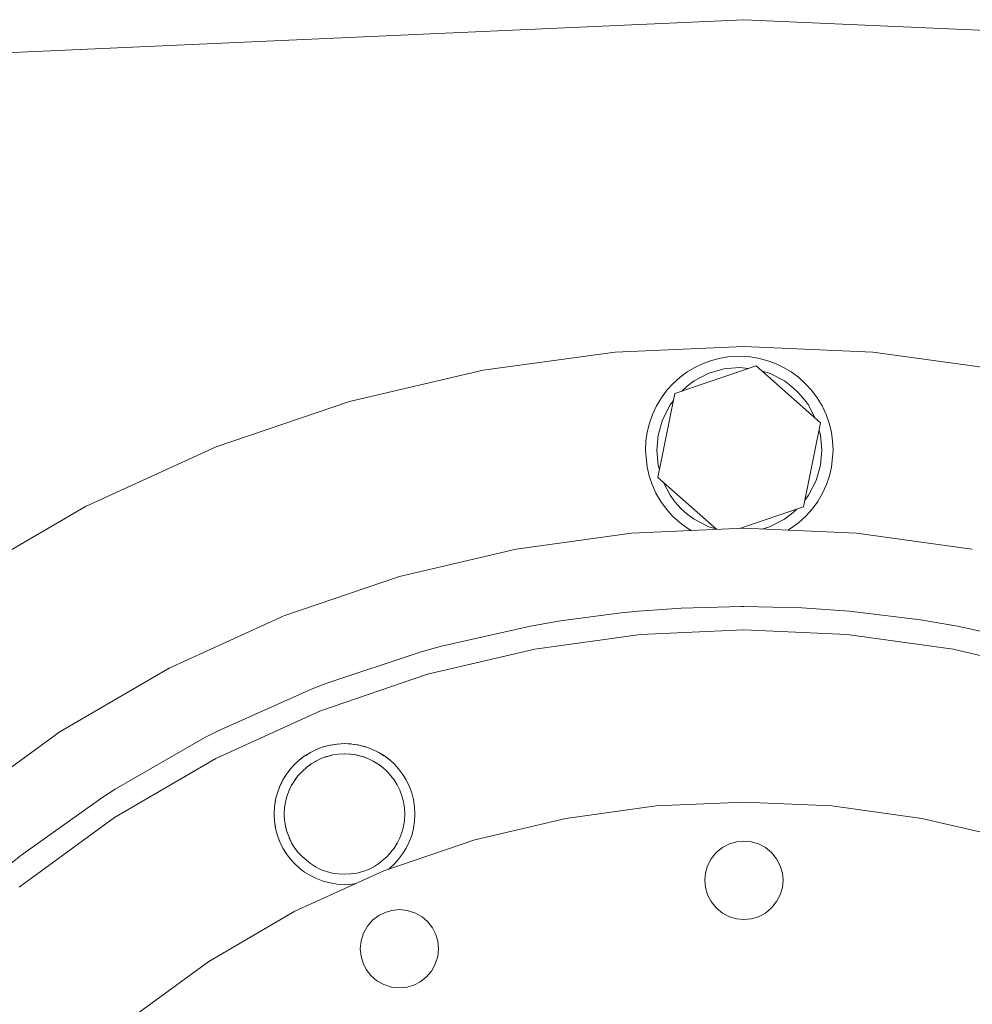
# Model space of a CAD drawing. Header units: millimetres. Extents: x -530 to 575, y -491 to 509.
# Tile 7 of 12: x -93 to 29, y -167 to -41. Entities that reach past the tile are written whole.
import ezdxf

# ---------------------------------------------------------------- set-up
doc = ezdxf.new("R2010")
doc.units = ezdxf.units.MM
doc.header["$MEASUREMENT"] = 0
doc.layers.add('MATERIAL 1', color=251, linetype='Continuous', true_color=0x505050)
doc.layers.add('MATERIAL 2', color=5, linetype='Continuous', true_color=0x0000ff)

msp = doc.modelspace()

# ---------------------------------------------------------------- linework, layer by layer
at = {"layer": 'MATERIAL 1', "color": 251, "linetype": 'Continuous', "lineweight": 0, "true_color": 0x505050}
for p, q in [((0, -41.14), (-119.06, -46.5)), ((119.06, -46.5), (0, -41.14))]:
    msp.add_line(p, q, dxfattribs=at)
at = {"layer": 'MATERIAL 2', "color": 5, "linetype": 'Continuous', "lineweight": 0, "true_color": 0x0000ff}
for p, q in [((-16.47, -83.63), (0, -82.89)), ((0, -82.89), (16.47, -83.63)), ((-33.34, -85.95), (-16.47, -83.63)), ((-1.8, -84.21), (-2.99, -84.39)), ((-0.6, -84.15), (-1.8, -84.21)), ((0.6, -84.21), (-0.6, -84.15)), ((1.79, -84.39), (0.6, -84.21)), ((16.47, -83.63), (33.34, -85.95)), ((-8.83, -88.9), (1.57, -85.4)), ((-6.27, -85.58), (-7.24, -86.16)), ((-5.23, -85.09), (-6.27, -85.58)), ((-4.13, -84.69), (-5.23, -85.09)), ((-2.99, -84.39), (-4.13, -84.69)), ((1.57, -85.4), (9.8, -92.65)), ((2.94, -84.69), (1.79, -84.39)), ((4.04, -85.09), (2.94, -84.69)), ((5.07, -85.58), (4.04, -85.09)), ((6.04, -86.16), (5.07, -85.58)), ((-50.42, -89.96), (-33.34, -85.95)), ((-7.24, -86.16), (-8.17, -86.84)), ((-4.48, -86.34), (-6.37, -87.32)), ((-2.52, -85.78), (-4.48, -86.34)), ((-0.6, -85.6), (-2.52, -85.78)), ((0.62, -85.71), (-0.6, -85.6)), ((3.28, -86.34), (2.33, -86.07)), ((5.17, -87.32), (3.28, -86.34)), ((6.97, -86.84), (6.04, -86.16)), ((-9.04, -87.63), (-9.85, -88.51)), ((-8.17, -86.84), (-9.04, -87.63)), ((-7.25, -87.96), (-7.96, -88.61)), ((-6.37, -87.32), (-7.25, -87.96)), ((6.05, -87.96), (5.17, -87.32)), ((6.86, -88.69), (6.05, -87.96)), ((7.84, -87.63), (6.97, -86.84)), ((8.65, -88.51), (7.84, -87.63)), ((-10.99, -99.65), (-8.83, -88.9)), ((-9.85, -88.51), (-10.56, -89.47)), ((7.59, -89.5), (6.86, -88.69)), ((9.37, -89.47), (8.65, -88.51)), ((-67.45, -95.75), (-50.42, -89.96)), ((-11.18, -90.5), (-11.7, -91.59)), ((-10.56, -89.47), (-11.18, -90.5)), ((-9.43, -90.38), (-10.41, -92.27)), ((-9.01, -89.81), (-9.43, -90.38)), ((8.23, -90.38), (7.59, -89.5)), ((9.08, -92.01), (8.23, -90.38)), ((9.98, -90.5), (9.37, -89.47)), ((10.5, -91.59), (9.98, -90.5)), ((-11.7, -91.59), (-12.09, -92.72)), ((10.9, -92.72), (10.5, -91.59)), ((-12.09, -92.72), (-12.38, -93.86)), ((-10.41, -92.27), (-10.97, -94.23)), ((9.8, -92.65), (7.63, -103.4)), ((11.18, -93.86), (10.9, -92.72)), ((-12.38, -93.86), (-12.54, -95.01)), ((-10.97, -94.23), (-11.15, -96.15)), ((9.77, -94.23), (9.6, -93.63)), ((9.95, -96.15), (9.77, -94.23)), ((11.34, -95.01), (11.18, -93.86)), ((-12.54, -95.01), (-12.6, -96.15)), ((11.4, -96.15), (11.34, -95.01)), ((-84.17, -103.36), (-67.45, -95.75)), ((-12.6, -96.15), (-12.39, -98.33)), ((-11.15, -96.15), (-10.97, -98.07)), ((9.77, -98.07), (9.95, -96.15)), ((11.2, -98.33), (11.4, -96.15)), ((-10.97, -98.07), (-10.8, -98.67)), ((9.21, -100.03), (9.77, -98.07)), ((-12.39, -98.33), (-12.13, -99.45)), ((10.93, -99.45), (11.2, -98.33)), ((-12.13, -99.45), (-11.75, -100.57)), ((-11.75, -100.57), (-11.26, -101.66)), ((-3.46, -106.29), (-10.99, -99.65)), ((-10.28, -100.29), (-9.43, -101.92)), ((8.23, -101.92), (9.21, -100.03)), ((10.06, -101.66), (10.55, -100.57)), ((10.55, -100.57), (10.93, -99.45)), ((-11.26, -101.66), (-10.64, -102.71)), ((-9.43, -101.92), (-8.79, -102.8)), ((7.81, -102.49), (8.23, -101.92)), ((9.44, -102.71), (10.06, -101.66)), ((-10.64, -102.71), (-9.91, -103.71)), ((-8.79, -102.8), (-8.06, -103.61)), ((8.71, -103.71), (9.44, -102.71)), ((-100.28, -112.76), (-84.17, -103.36)), ((-9.91, -103.71), (-9.08, -104.63)), ((-8.06, -103.61), (-7.25, -104.34)), ((-7.25, -104.34), (-6.37, -104.98)), ((7.63, -103.4), (-0.57, -106.16)), ((5.17, -104.98), (6.05, -104.34)), ((6.05, -104.34), (6.76, -103.69)), ((7.88, -104.63), (8.71, -103.71)), ((-9.08, -104.63), (-8.16, -105.46)), ((-8.16, -105.46), (-7.16, -106.19)), ((-6.37, -104.98), (-4.48, -105.96)), ((3.28, -105.96), (5.17, -104.98)), ((5.97, -106.19), (6.96, -105.46)), ((6.96, -105.46), (7.88, -104.63)), ((-29.1, -108.81), (-14.38, -106.79)), ((0, -106.14), (-14.38, -106.79)), ((-7.16, -106.19), (-6.73, -106.44)), ((-4.48, -105.96), (-3.53, -106.23)), ((0, -106.14), (14.38, -106.79)), ((0, -106.14), (0, -106.14)), ((0, -106.14), (0, -106.14)), ((0, -106.14), (0, -106.14)), ((2.29, -106.24), (3.28, -105.96)), ((5.62, -106.39), (5.97, -106.19)), ((14.38, -106.79), (29.11, -108.81)), ((-44.02, -112.31), (-29.11, -108.81)), ((-29.11, -108.81), (-29.1, -108.81)), ((29.11, -108.81), (29.17, -108.82)), ((-58.81, -117.35), (-44.03, -112.31)), ((-44.03, -112.31), (-44.02, -112.31)), ((-23.47, -117.99), (-15.7, -116.96)), ((-15.7, -116.96), (-13.48, -116.75)), ((-15.7, -116.96), (-15.7, -116.96)), ((-8.04, -116.35), (-13.48, -116.75)), ((-8.04, -116.35), (-0.32, -116.14)), ((-8.04, -116.35), (-8.04, -116.35)), ((-8.04, -116.35), (-8.04, -116.35)), ((-0.32, -116.14), (0, -116.14)), ((7.39, -116.32), (0, -116.14)), ((0, -116.14), (0, -116.14)), ((7.39, -116.32), (7.39, -116.32)), ((7.39, -116.32), (7.39, -116.32)), ((7.39, -116.32), (7.39, -116.32)), ((7.39, -116.32), (13.48, -116.75)), ((22.58, -117.85), (13.48, -116.75)), ((-73.49, -124.01), (-58.9, -117.37)), ((-58.9, -117.37), (-58.88, -117.37)), ((-23.47, -117.99), (-27.29, -118.64)), ((-23.47, -117.99), (-23.47, -117.99)), ((-23.47, -117.99), (-23.47, -117.99)), ((22.58, -117.85), (22.58, -117.85)), ((22.58, -117.85), (22.58, -117.85)), ((22.58, -117.85), (22.58, -117.85)), ((22.58, -117.85), (22.58, -117.85)), ((22.58, -117.85), (27.29, -118.64)), ((-38.64, -121.2), (-27.29, -118.64)), ((0, -119.14), (-13.21, -119.73)), ((13.21, -119.73), (0, -119.14)), ((37.31, -120.85), (27.29, -118.64)), ((-13.21, -119.73), (-26.75, -121.59)), ((26.75, -121.59), (13.21, -119.73)), ((-53.33, -125.94), (-41.27, -121.93)), ((-38.64, -121.2), (-41.27, -121.93)), ((-26.75, -121.59), (-40.45, -124.81)), ((-38.64, -121.2), (-38.64, -121.2)), ((-38.64, -121.2), (-38.64, -121.2)), ((-38.64, -121.2), (-38.64, -121.2)), ((40.45, -124.81), (26.75, -121.59)), ((-87.55, -132.22), (-73.49, -124.01)), ((-40.45, -124.81), (-54.11, -129.46)), ((-67.3, -132.08), (-55.21, -126.67)), ((-53.33, -125.94), (-55.21, -126.67)), ((-53.33, -125.94), (-53.33, -125.94)), ((-53.33, -125.94), (-53.32, -125.94)), ((-54.11, -129.46), (-67.52, -135.56)), ((-67.3, -132.08), (-68.89, -132.9)), ((-67.3, -132.08), (-67.3, -132.08)), ((-67.3, -132.08), (-67.3, -132.08)), ((-100.85, -141.92), (-87.56, -132.23)), ((-87.56, -132.23), (-87.55, -132.22)), ((-80.38, -139.49), (-68.89, -132.9)), ((-54.62, -134.41), (-55.41, -134.8)), ((-54.62, -134.41), (-55.25, -134.71)), ((-53.78, -134.09), (-54.62, -134.41)), ((-54.62, -134.41), (-54.46, -134.34)), ((-53.78, -134.09), (-54.46, -134.34)), ((-54.46, -134.34), (-54.46, -134.34)), ((-54.46, -134.34), (-54.46, -134.34)), ((-52.89, -133.86), (-53.78, -134.09)), ((-53.78, -134.09), (-53.65, -134.05)), ((-52.89, -133.86), (-53.65, -134.05)), ((-53.65, -134.05), (-53.65, -134.05)), ((-53.65, -134.05), (-53.65, -134.05)), ((-51.98, -133.72), (-52.89, -133.86)), ((-52.89, -133.86), (-52.82, -133.85)), ((-51.98, -133.72), (-52.82, -133.85)), ((-52.82, -133.85), (-52.82, -133.85)), ((-52.81, -133.85), (-52.82, -133.85)), ((-51.05, -133.67), (-51.98, -133.72)), ((-51.98, -133.72), (-51.97, -133.72)), ((-51.09, -133.67), (-51.97, -133.72)), ((-51.97, -133.72), (-51.97, -133.72)), ((-51.05, -133.67), (-51.09, -133.67)), ((-51.09, -133.67), (-51.09, -133.67)), ((-50.12, -133.72), (-51.05, -133.67)), ((-51.05, -133.67), (-50.2, -133.71)), ((-50.2, -133.71), (-50.2, -133.71)), ((-50.12, -133.72), (-50.2, -133.71)), ((-50.2, -133.71), (-50.2, -133.71)), ((-49.2, -133.86), (-50.12, -133.72)), ((-50.12, -133.72), (-49.3, -133.84)), ((-49.3, -133.84), (-49.31, -133.84)), ((-49.2, -133.86), (-49.3, -133.84)), ((-49.3, -133.84), (-49.3, -133.84)), ((-48.32, -134.09), (-49.2, -133.86)), ((-49.2, -133.86), (-48.43, -134.06)), ((-48.43, -134.06), (-48.43, -134.06)), ((-48.32, -134.09), (-48.43, -134.06)), ((-48.43, -134.06), (-48.43, -134.06)), ((-47.47, -134.41), (-48.32, -134.09)), ((-48.32, -134.09), (-47.58, -134.37)), ((-47.58, -134.37), (-47.58, -134.36)), ((-47.47, -134.41), (-47.58, -134.37)), ((-47.58, -134.37), (-47.58, -134.37)), ((-46.68, -134.8), (-47.47, -134.41)), ((-47.47, -134.41), (-46.77, -134.75)), ((-67.52, -135.56), (-80.44, -143.1)), ((-56.81, -135.76), (-57.41, -136.31)), ((-56.15, -135.25), (-56.81, -135.76)), ((-56.81, -135.76), (-56.74, -135.7)), ((-56.15, -135.25), (-56.74, -135.7)), ((-56.74, -135.7), (-56.74, -135.7)), ((-56.74, -135.7), (-56.74, -135.7)), ((-55.41, -134.8), (-56.15, -135.25)), ((-56.15, -135.25), (-56.02, -135.17)), ((-55.41, -134.8), (-56.02, -135.17)), ((-56.02, -135.17), (-56.02, -135.17)), ((-56.02, -135.17), (-56.02, -135.17)), ((-55.41, -134.8), (-55.25, -134.71)), ((-54.65, -135.86), (-55.3, -136.25)), ((-55.25, -134.71), (-55.25, -134.71)), ((-55.25, -134.71), (-55.25, -134.71)), ((-54.65, -135.86), (-54.78, -135.94)), ((-53.97, -135.54), (-54.65, -135.86)), ((-54.65, -135.86), (-54.11, -135.6)), ((-53.97, -135.54), (-54.11, -135.6)), ((-54.11, -135.6), (-54.11, -135.6)), ((-54.11, -135.6), (-54.11, -135.6)), ((-53.27, -135.3), (-53.97, -135.54)), ((-53.97, -135.54), (-53.38, -135.33)), ((-53.27, -135.3), (-53.38, -135.33)), ((-53.38, -135.33), (-53.38, -135.33)), ((-53.38, -135.33), (-53.38, -135.33)), ((-52.57, -135.12), (-53.27, -135.3)), ((-53.27, -135.3), (-52.63, -135.13)), ((-52.57, -135.12), (-52.63, -135.13)), ((-52.63, -135.13), (-52.63, -135.13)), ((-52.62, -135.13), (-52.63, -135.13)), ((-51.84, -135.01), (-52.57, -135.12)), ((-52.57, -135.12), (-51.84, -135.01)), ((-51.08, -134.97), (-51.84, -135.01)), ((-51.84, -135.01), (-51.84, -135.01)), ((-51.84, -135.01), (-51.84, -135.01)), ((-51.84, -135.01), (-51.84, -135.01)), ((-50.32, -135), (-51.08, -134.97)), ((-51.08, -134.97), (-51.05, -134.97)), ((-51.05, -134.97), (-51.05, -134.97)), ((-50.32, -135), (-51.05, -134.97)), ((-51.05, -134.97), (-51.05, -134.97)), ((-49.56, -135.12), (-50.32, -135)), ((-50.32, -135), (-50.25, -135.01)), ((-50.25, -135.01), (-50.25, -135.01)), ((-49.56, -135.12), (-50.25, -135.01)), ((-50.25, -135.01), (-50.25, -135.01)), ((-48.81, -135.3), (-49.56, -135.12)), ((-49.56, -135.12), (-49.47, -135.13)), ((-49.47, -135.13), (-49.47, -135.13)), ((-48.81, -135.3), (-49.47, -135.13)), ((-49.47, -135.13), (-49.47, -135.13)), ((-48.08, -135.56), (-48.81, -135.3)), ((-48.81, -135.3), (-48.71, -135.33)), ((-48.71, -135.33), (-48.71, -135.33)), ((-48.08, -135.56), (-48.71, -135.33)), ((-48.71, -135.33), (-48.71, -135.33)), ((-47.39, -135.9), (-48.08, -135.56)), ((-48.08, -135.56), (-47.99, -135.6)), ((-47.99, -135.6), (-47.99, -135.6)), ((-47.39, -135.9), (-47.99, -135.6)), ((-47.99, -135.6), (-47.99, -135.6)), ((-46.74, -136.29), (-47.39, -135.9)), ((-47.39, -135.9), (-47.31, -135.94)), ((-46.77, -134.75), (-46.77, -134.75)), ((-46.68, -134.8), (-46.77, -134.75)), ((-46.77, -134.75), (-46.77, -134.75)), ((-45.95, -135.25), (-46.68, -134.8)), ((-46.68, -134.8), (-46.01, -135.21)), ((-46.01, -135.21), (-46.01, -135.21)), ((-45.95, -135.25), (-46.01, -135.21)), ((-46.01, -135.21), (-46.01, -135.21)), ((-45.28, -135.76), (-45.95, -135.25)), ((-45.95, -135.25), (-45.31, -135.73)), ((-45.31, -135.73), (-45.32, -135.73)), ((-45.28, -135.76), (-45.31, -135.73)), ((-45.31, -135.73), (-45.31, -135.73)), ((-44.68, -136.31), (-45.28, -135.76)), ((-57.96, -136.9), (-58.46, -137.57)), ((-58.46, -137.57), (-58.02, -136.98)), ((-57.96, -136.9), (-58.02, -136.98)), ((-58.02, -136.98), (-58.02, -136.98)), ((-58.02, -136.98), (-58.02, -136.98)), ((-57.41, -136.31), (-57.96, -136.9)), ((-57.41, -136.31), (-57.41, -136.31)), ((-57.41, -136.31), (-57.41, -136.31)), ((-55.92, -136.71), (-56.49, -137.23)), ((-55.3, -136.25), (-55.92, -136.71)), ((-55.92, -136.71), (-55.41, -136.33)), ((-55.3, -136.25), (-55.41, -136.33)), ((-55.41, -136.33), (-55.41, -136.33)), ((-55.41, -136.33), (-55.41, -136.33)), ((-55.3, -136.25), (-54.78, -135.94)), ((-54.78, -135.94), (-54.78, -135.94)), ((-54.78, -135.94), (-54.78, -135.94)), ((-47.31, -135.94), (-47.31, -135.94)), ((-46.74, -136.29), (-47.31, -135.94)), ((-47.31, -135.94), (-47.31, -135.94)), ((-46.14, -136.73), (-46.74, -136.29)), ((-46.74, -136.29), (-46.68, -136.33)), ((-46.68, -136.33), (-46.68, -136.33)), ((-46.14, -136.73), (-46.68, -136.33)), ((-46.68, -136.33), (-46.68, -136.33)), ((-45.6, -137.23), (-46.14, -136.73)), ((-44.68, -136.31), (-44.68, -136.3)), ((-44.14, -136.9), (-44.68, -136.31)), ((-43.63, -137.57), (-44.14, -136.9)), ((-58.92, -138.3), (-59.31, -139.1)), ((-58.92, -138.3), (-59, -138.46)), ((-58.46, -137.57), (-58.92, -138.3)), ((-58.92, -138.3), (-58.55, -137.7)), ((-58.46, -137.57), (-58.55, -137.7)), ((-58.55, -137.7), (-58.55, -137.7)), ((-58.55, -137.7), (-58.55, -137.7)), ((-57.47, -138.42), (-57.86, -139.07)), ((-57.47, -138.42), (-57.78, -138.93)), ((-57.01, -137.8), (-57.47, -138.42)), ((-57.47, -138.42), (-57.39, -138.31)), ((-57.01, -137.8), (-57.39, -138.31)), ((-57.39, -138.31), (-57.39, -138.31)), ((-57.39, -138.31), (-57.39, -138.31)), ((-56.49, -137.23), (-57.01, -137.8)), ((-56.49, -137.23), (-56.49, -137.23)), ((-56.49, -137.23), (-56.49, -137.23)), ((-44.7, -138.31), (-45.6, -137.23)), ((-44.31, -138.93), (-44.7, -138.31)), ((-43.18, -138.3), (-43.63, -137.57)), ((-42.79, -139.1), (-43.18, -138.3)), ((-80.38, -139.49), (-82.08, -140.59)), ((-80.38, -139.49), (-80.38, -139.49)), ((-80.38, -139.49), (-80.38, -139.49)), ((-59.31, -139.1), (-59.62, -139.94)), ((-59.62, -139.94), (-59.38, -139.26)), ((-59.31, -139.1), (-59.38, -139.26)), ((-59.38, -139.26), (-59.38, -139.26)), ((-59.38, -139.26), (-59.38, -139.26)), ((-59.31, -139.1), (-59, -138.46)), ((-59, -138.46), (-59, -138.47)), ((-59, -138.46), (-59, -138.46)), ((-57.86, -139.07), (-58.17, -139.75)), ((-58.17, -139.75), (-58.11, -139.61)), ((-57.86, -139.07), (-58.11, -139.61)), ((-58.11, -139.61), (-58.11, -139.61)), ((-58.11, -139.61), (-58.11, -139.61)), ((-57.86, -139.07), (-57.78, -138.93)), ((-57.78, -138.93), (-57.78, -138.93)), ((-57.78, -138.93), (-57.78, -138.93)), ((-43.98, -139.61), (-44.31, -138.93)), ((-43.71, -140.33), (-43.98, -139.61)), ((-42.47, -139.94), (-42.79, -139.1)), ((-92.41, -147.98), (-82.08, -140.59)), ((-59.86, -140.83), (-60, -141.74)), ((-60, -141.74), (-59.87, -140.89)), ((-59.86, -140.83), (-59.87, -140.89)), ((-59.87, -140.89), (-59.87, -140.9)), ((-59.87, -140.89), (-59.87, -140.89)), ((-59.62, -139.94), (-59.86, -140.83)), ((-59.86, -140.83), (-59.66, -140.07)), ((-59.62, -139.94), (-59.66, -140.07)), ((-59.66, -140.07), (-59.66, -140.07)), ((-59.66, -140.07), (-59.66, -140.07)), ((-58.42, -140.44), (-58.6, -141.15)), ((-58.42, -140.44), (-58.58, -141.09)), ((-58.17, -139.75), (-58.42, -140.44)), ((-58.42, -140.44), (-58.38, -140.33)), ((-58.17, -139.75), (-58.38, -140.33)), ((-58.38, -140.33), (-58.38, -140.33)), ((-58.38, -140.33), (-58.38, -140.33)), ((-43.51, -141.09), (-43.71, -140.33)), ((-42.24, -140.83), (-42.47, -139.94)), ((-42.1, -141.74), (-42.24, -140.83)), ((-60, -141.74), (-60.05, -142.67)), ((-60, -141.75), (-60.05, -142.63)), ((-60, -141.74), (-60, -141.75)), ((-60, -141.75), (-60, -141.75)), ((-58.71, -141.88), (-58.75, -142.63)), ((-58.6, -141.15), (-58.71, -141.88)), ((-58.6, -141.15), (-58.71, -141.87)), ((-58.71, -141.87), (-58.71, -141.87)), ((-58.71, -141.88), (-58.71, -141.87)), ((-58.71, -141.87), (-58.71, -141.87)), ((-58.6, -141.15), (-58.58, -141.09)), ((-58.58, -141.09), (-58.58, -141.09)), ((-58.58, -141.09), (-58.58, -141.09)), ((-43.39, -141.87), (-43.51, -141.09)), ((-43.35, -142.67), (-43.39, -141.87)), ((-42.05, -142.67), (-42.1, -141.74)), ((-22.75, -143.23), (-11.23, -141.64)), ((-11.23, -141.64), (0, -141.14)), ((0, -141.14), (11.23, -141.64)), ((11.23, -141.64), (22.75, -143.23)), ((-80.44, -143.1), (-92.65, -152.01)), ((-60.05, -142.67), (-60.05, -142.63)), ((-60.05, -142.63), (-60.05, -142.63)), ((-60.05, -142.67), (-60, -143.6)), ((-60.05, -142.67), (-60.01, -143.52)), ((-58.75, -142.63), (-58.71, -143.4)), ((-58.75, -142.63), (-58.75, -142.67)), ((-58.71, -143.4), (-58.75, -142.67)), ((-58.75, -142.67), (-58.75, -142.67)), ((-58.75, -142.67), (-58.75, -142.67)), ((-58.71, -143.4), (-58.6, -144.16)), ((-58.71, -143.4), (-58.71, -143.47)), ((-58.6, -144.16), (-58.71, -143.47)), ((-58.71, -143.47), (-58.71, -143.47)), ((-58.71, -143.47), (-58.71, -143.47)), ((-43.51, -144.25), (-43.39, -143.47)), ((-43.39, -143.47), (-43.35, -142.67)), ((-42.1, -143.6), (-42.05, -142.67)), ((-34.39, -145.96), (-22.75, -143.23)), ((22.75, -143.23), (34.39, -145.96)), ((-60, -143.6), (-60.01, -143.52)), ((-60.01, -143.52), (-60.01, -143.52)), ((-60.01, -143.52), (-60.01, -143.52)), ((-60, -143.6), (-59.86, -144.51)), ((-60, -143.6), (-59.88, -144.41)), ((-59.86, -144.51), (-59.88, -144.41)), ((-59.88, -144.41), (-59.88, -144.41)), ((-59.88, -144.41), (-59.88, -144.41)), ((-59.86, -144.51), (-59.62, -145.4)), ((-59.86, -144.51), (-59.66, -145.29)), ((-58.6, -144.16), (-58.41, -144.91)), ((-58.6, -144.16), (-58.58, -144.25)), ((-58.41, -144.91), (-58.58, -144.25)), ((-58.58, -144.25), (-58.58, -144.25)), ((-58.58, -144.25), (-58.58, -144.25)), ((-43.71, -145.01), (-43.51, -144.25)), ((-42.47, -145.4), (-42.24, -144.51)), ((-42.24, -144.51), (-42.1, -143.6)), ((-59.62, -145.4), (-59.66, -145.29)), ((-59.66, -145.29), (-59.66, -145.29)), ((-59.66, -145.29), (-59.66, -145.29)), ((-59.62, -145.4), (-59.31, -146.24)), ((-59.62, -145.4), (-59.35, -146.14)), ((-58.41, -144.91), (-58.15, -145.64)), ((-58.41, -144.91), (-58.38, -145.01)), ((-58.15, -145.64), (-58.38, -145.01)), ((-58.38, -145.01), (-58.38, -145.01)), ((-58.38, -145.01), (-58.38, -145.01)), ((-58.15, -145.64), (-57.82, -146.33)), ((-58.15, -145.64), (-58.11, -145.73)), ((-57.82, -146.33), (-58.11, -145.73)), ((-58.11, -145.73), (-58.11, -145.73)), ((-58.11, -145.73), (-58.11, -145.73)), ((-46.01, -149.92), (-34.39, -145.96)), ((-44.31, -146.41), (-43.98, -145.73)), ((-43.98, -145.73), (-43.71, -145.01)), ((-42.79, -146.24), (-42.47, -145.4)), ((-59.31, -146.24), (-59.35, -146.14)), ((-59.35, -146.14), (-59.35, -146.14)), ((-59.35, -146.14), (-59.35, -146.14)), ((-59.31, -146.24), (-58.92, -147.04)), ((-59.31, -146.24), (-58.97, -146.95)), ((-58.92, -147.04), (-58.97, -146.95)), ((-58.97, -146.95), (-58.97, -146.95)), ((-58.97, -146.95), (-58.97, -146.95)), ((-58.92, -147.04), (-58.46, -147.77)), ((-58.92, -147.04), (-58.51, -147.7)), ((-57.82, -146.33), (-57.43, -146.98)), ((-57.82, -146.33), (-57.78, -146.41)), ((-57.43, -146.98), (-57.78, -146.41)), ((-57.78, -146.41), (-57.78, -146.41)), ((-57.78, -146.41), (-57.78, -146.41)), ((-57.43, -146.98), (-56.98, -147.57)), ((-57.43, -146.98), (-57.39, -147.03)), ((-57.39, -147.03), (-57.39, -147.03)), ((-56.98, -147.57), (-57.39, -147.03)), ((-57.39, -147.03), (-57.39, -147.03)), ((-45.6, -148.11), (-44.7, -147.03)), ((-44.7, -147.03), (-44.31, -146.41)), ((-43.63, -147.77), (-43.18, -147.04)), ((-43.18, -147.04), (-42.79, -146.24)), ((-2.74, -146.95), (-3.54, -147.6)), ((-1.84, -146.49), (-2.74, -146.95)), ((-0.91, -146.22), (-1.84, -146.49)), ((0, -146.14), (-0.91, -146.22)), ((0.91, -146.22), (0, -146.14)), ((1.84, -146.49), (0.91, -146.22)), ((2.74, -146.95), (1.84, -146.49)), ((3.54, -147.6), (2.74, -146.95)), ((-92.41, -147.98), (-94.54, -149.69)), ((-92.41, -147.98), (-92.41, -147.98)), ((-92.41, -147.98), (-92.41, -147.98)), ((-58.46, -147.77), (-58.51, -147.7)), ((-58.51, -147.7), (-58.51, -147.7)), ((-58.51, -147.7), (-58.51, -147.7)), ((-58.46, -147.77), (-57.96, -148.44)), ((-58.46, -147.77), (-57.99, -148.4)), ((-57.99, -148.4), (-57.99, -148.4)), ((-57.96, -148.44), (-57.99, -148.4)), ((-57.99, -148.4), (-57.99, -148.4)), ((-57.96, -148.44), (-57.41, -149.03)), ((-56.98, -147.57), (-56.49, -148.11)), ((-56.98, -147.57), (-56.98, -147.57)), ((-56.49, -148.11), (-55.41, -149.01)), ((-46.68, -149.01), (-45.6, -148.11)), ((-44.68, -149.03), (-44.14, -148.44)), ((-44.14, -148.44), (-43.63, -147.77)), ((-4.18, -148.4), (-4.65, -149.3)), ((-3.54, -147.6), (-4.18, -148.4)), ((4.18, -148.4), (3.54, -147.6)), ((4.65, -149.3), (4.18, -148.4)), ((-57.41, -149.03), (-56.81, -149.58)), ((-57.41, -149.03), (-57.41, -149.03)), ((-56.81, -149.58), (-56.15, -150.09)), ((-55.41, -149.01), (-54.78, -149.4)), ((-54.78, -149.4), (-54.11, -149.74)), ((-54.11, -149.74), (-53.38, -150.01)), ((-48.71, -150.01), (-47.99, -149.74)), ((-47.99, -149.74), (-47.31, -149.4)), ((-47.31, -149.4), (-46.68, -149.01)), ((-45.49, -149.74), (-45.28, -149.58)), ((-45.28, -149.58), (-44.68, -149.03)), ((-4.65, -149.3), (-4.92, -150.23)), ((4.92, -150.23), (4.65, -149.3)), ((-57.41, -155.1), (-46.01, -149.92)), ((-56.15, -150.09), (-55.41, -150.54)), ((-55.41, -150.54), (-54.62, -150.93)), ((-54.62, -150.93), (-53.78, -151.25)), ((-53.38, -150.01), (-52.63, -150.21)), ((-52.63, -150.21), (-51.84, -150.33)), ((-51.84, -150.33), (-51.05, -150.37)), ((-51.05, -150.37), (-50.25, -150.33)), ((-50.25, -150.33), (-49.47, -150.21)), ((-49.47, -150.21), (-48.71, -150.01)), ((-4.92, -150.23), (-5, -151.14)), ((5, -151.14), (4.92, -150.23)), ((-53.78, -151.25), (-52.89, -151.48)), ((-52.89, -151.48), (-51.98, -151.62)), ((-51.98, -151.62), (-51.05, -151.67)), ((-51.05, -151.67), (-50.12, -151.62)), ((-50.12, -151.62), (-49.58, -151.54)), ((-5, -151.14), (-4.92, -152.05)), ((-4.92, -152.05), (-4.65, -152.98)), ((4.65, -152.98), (4.92, -152.05)), ((4.92, -152.05), (5, -151.14)), ((-4.65, -152.98), (-4.18, -153.87)), ((4.18, -153.87), (4.65, -152.98)), ((-4.18, -153.87), (-3.54, -154.67)), ((-3.54, -154.67), (-2.74, -155.32)), ((2.74, -155.32), (3.54, -154.67)), ((3.54, -154.67), (4.18, -153.87)), ((-68.4, -161.51), (-57.41, -155.1)), ((-46.69, -155.65), (-47.46, -156.24)), ((-45.88, -155.24), (-46.69, -155.65)), ((-45, -154.98), (-45.88, -155.24)), ((-44.04, -154.89), (-45, -154.98)), ((-43.03, -154.99), (-44.04, -154.89)), ((-42.05, -155.3), (-43.03, -154.99)), ((-41.15, -155.8), (-42.05, -155.3)), ((-40.39, -156.46), (-41.15, -155.8)), ((-2.74, -155.32), (-1.84, -155.79)), ((-1.84, -155.79), (-0.91, -156.06)), ((-0.91, -156.06), (0, -156.14)), ((0, -156.14), (0.91, -156.06)), ((0.91, -156.06), (1.84, -155.79)), ((1.84, -155.79), (2.74, -155.32)), ((-48.12, -157), (-48.62, -157.9)), ((-47.46, -156.24), (-48.12, -157)), ((-39.8, -157.23), (-40.39, -156.46)), ((-39.39, -158.05), (-39.8, -157.23)), ((-48.62, -157.9), (-48.93, -158.88)), ((-39.13, -158.92), (-39.39, -158.05)), ((-48.93, -158.88), (-49.04, -159.89)), ((-39.04, -159.89), (-39.13, -158.92)), ((-49.04, -159.89), (-48.94, -160.85)), ((-48.94, -160.85), (-48.68, -161.73)), ((-39.45, -161.87), (-39.14, -160.89)), ((-39.14, -160.89), (-39.04, -159.89)), ((-78.79, -169.09), (-68.4, -161.51)), ((-48.68, -161.73), (-48.27, -162.54)), ((-39.95, -162.77), (-39.45, -161.87)), ((-48.27, -162.54), (-47.68, -163.31)), ((-47.68, -163.31), (-46.92, -163.97)), ((-41.38, -164.12), (-40.61, -163.53)), ((-40.61, -163.53), (-39.95, -162.77)), ((-46.92, -163.97), (-46.02, -164.48)), ((-46.02, -164.48), (-45.04, -164.79)), ((-45.04, -164.79), (-44.04, -164.89)), ((-44.04, -164.89), (-43.07, -164.79)), ((-43.07, -164.79), (-42.19, -164.54)), ((-42.19, -164.54), (-41.38, -164.12))]:
    msp.add_line(p, q, dxfattribs=at)

doc.saveas('drawing.dxf')
